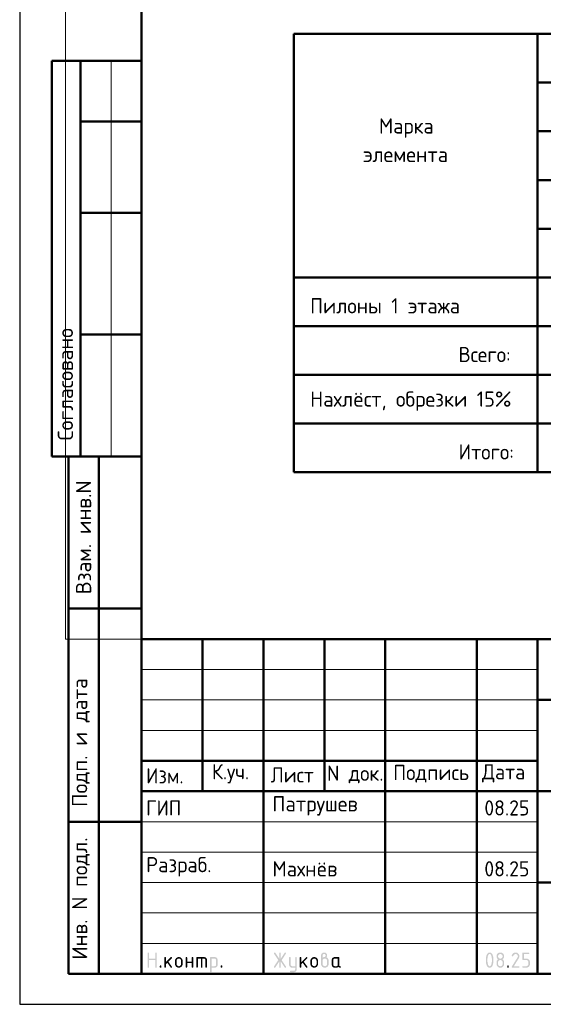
# Model space of a CAD drawing. Header units: millimetres. Extents: x 0 to 21010, y 0 to 29700.
# Tile 1 of 3: x 0 to 8593, y 0 to 16174. Entities that reach past the tile are written whole.
import ezdxf

# ---------------------------------------------------------------- set-up
doc = ezdxf.new("R2010")
doc.units = ezdxf.units.MM
doc.layers.add('Standard', color=7, linetype='Continuous', lineweight=25)
doc.styles.add('ISOCPEUR', font='txt')

msp = doc.modelspace()

# ---------------------------------------------------------------- hatches: boundary and pattern name
at = {"layer": 'Standard', "linetype": 'Continuous', "lineweight": 25, "transparency": 33554687}
for points in [[(2099, 614), (2099, 839), (2099, 840), (2099, 842), (2099, 843), (2100, 844), (2100, 845), (2101, 846), (2101, 847), (2102, 848), (2103, 849), (2104, 850), (2105, 850), (2106, 851), (2107, 851), (2109, 851), (2110, 851), (2112, 851), (2113, 851), (2115, 851), (2116, 851), (2117, 851), (2118, 850), (2119, 850), (2120, 849), (2121, 848), (2122, 847), (2122, 846), (2123, 845), (2123, 844), (2124, 843), (2124, 842), (2124, 840), (2124, 839), (2124, 751), (2224, 751), (2224, 839), (2224, 840), (2224, 842), (2224, 843), (2225, 844), (2225, 845), (2226, 846), (2226, 847), (2227, 848), (2228, 849), (2229, 850), (2230, 850), (2231, 851), (2232, 851), (2233, 851), (2235, 851), (2236, 851), (2238, 851), (2239, 851), (2241, 851), (2242, 851), (2243, 850), (2244, 850), (2245, 849), (2246, 848), (2247, 847), (2247, 846), (2248, 845), (2248, 844), (2249, 843), (2249, 842), (2249, 840), (2249, 839), (2249, 614), (2249, 612), (2249, 611), (2249, 609), (2248, 608), (2248, 607), (2247, 606), (2247, 605), (2246, 604), (2245, 604), (2244, 603), (2243, 602), (2242, 602), (2241, 602), (2239, 601), (2238, 601), (2236, 601), (2235, 601), (2233, 601), (2232, 602), (2231, 602), (2230, 602), (2229, 603), (2228, 604), (2227, 604), (2226, 605), (2226, 606), (2225, 607), (2225, 608), (2224, 609), (2224, 611), (2224, 612), (2224, 614), (2224, 726), (2124, 726), (2124, 614), (2124, 612), (2124, 611), (2124, 609), (2123, 608), (2123, 607), (2122, 606), (2122, 605), (2121, 604), (2120, 604), (2119, 603), (2118, 602), (2117, 602), (2116, 602), (2115, 601), (2113, 601), (2112, 601), (2110, 601), (2109, 601), (2107, 602), (2106, 602), (2105, 602), (2104, 603), (2103, 604), (2102, 604), (2101, 605), (2101, 606), (2100, 607), (2100, 608), (2099, 609), (2099, 611), (2099, 612)], [(4259, 704), (4194, 607), (4193, 605), (4192, 604), (4191, 603), (4190, 603), (4188, 602), (4187, 602), (4185, 601), (4183, 601), (4182, 601), (4180, 601), (4179, 602), (4178, 602), (4177, 603), (4176, 603), (4175, 604), (4174, 605), (4173, 605), (4173, 606), (4172, 607), (4172, 609), (4171, 610), (4171, 611), (4171, 613), (4171, 614), (4171, 616), (4172, 618), (4172, 619), (4173, 621), (4243, 726), (4173, 832), (4172, 833), (4172, 835), (4171, 837), (4171, 838), (4171, 840), (4171, 841), (4171, 843), (4172, 844), (4172, 845), (4173, 846), (4173, 847), (4174, 848), (4175, 849), (4176, 849), (4177, 850), (4178, 850), (4179, 851), (4181, 851), (4182, 851), (4184, 851), (4185, 851), (4187, 851), (4188, 851), (4189, 850), (4191, 849), (4192, 848), (4193, 847), (4194, 846), (4259, 749), (4259, 839), (4259, 840), (4259, 842), (4259, 843), (4259, 844), (4260, 845), (4260, 846), (4261, 847), (4262, 848), (4262, 849), (4263, 850), (4264, 850), (4266, 851), (4267, 851), (4268, 851), (4269, 851), (4271, 851), (4273, 851), (4274, 851), (4275, 851), (4277, 851), (4278, 850), (4279, 850), (4280, 849), (4280, 848), (4281, 847), (4282, 846), (4282, 845), (4283, 844), (4283, 843), (4283, 842), (4284, 840), (4284, 839), (4284, 749), (4348, 846), (4349, 847), (4350, 848), (4351, 849), (4353, 850), (4354, 851), (4356, 851), (4357, 851), (4359, 851), (4360, 851), (4361, 851), (4362, 851), (4363, 850), (4365, 850), (4366, 849), (4367, 848), (4367, 847), (4368, 847), (4369, 846), (4370, 845), (4370, 843), (4371, 842), (4371, 841), (4371, 840), (4371, 839), (4371, 837), (4371, 835), (4370, 833), (4369, 832), (4299, 726), (4369, 621), (4370, 619), (4371, 617), (4371, 616), (4371, 614), (4371, 613), (4371, 611), (4371, 610), (4370, 609), (4370, 608), (4369, 607), (4368, 606), (4368, 605), (4367, 604), (4366, 603), (4365, 603), (4364, 602), (4363, 602), (4361, 602), (4360, 601), (4359, 601), (4357, 601), (4356, 602), (4354, 602), (4353, 603), (4351, 603), (4350, 604), (4349, 605), (4348, 607), (4284, 704), (4284, 614), (4284, 612), (4283, 611), (4283, 609), (4283, 608), (4282, 607), (4282, 606), (4281, 605), (4280, 604), (4280, 604), (4279, 603), (4278, 602), (4277, 602), (4275, 602), (4274, 601), (4273, 601), (4271, 601), (4269, 601), (4268, 601), (4267, 602), (4266, 602), (4264, 602), (4263, 603), (4262, 604), (4262, 604), (4261, 605), (4260, 606), (4260, 607), (4259, 608), (4259, 609), (4259, 611), (4259, 612), (4259, 614)], [(8137, 851), (8140, 851), (8144, 851), (8147, 851), (8150, 850), (8153, 850), (8156, 849), (8158, 848), (8161, 847), (8164, 846), (8167, 844), (8169, 843), (8172, 841), (8174, 839), (8177, 837), (8179, 835), (8181, 833), (8184, 831), (8186, 828), (8188, 826), (8189, 823), (8191, 821), (8193, 818), (8194, 816), (8195, 813), (8196, 810), (8197, 807), (8198, 804), (8198, 801), (8199, 798), (8199, 795), (8200, 792), (8200, 789), (8200, 784), (8199, 780), (8198, 775), (8197, 771), (8195, 766), (8193, 762), (8191, 757), (8188, 753), (8110, 626), (8187, 626), (8189, 626), (8190, 626), (8191, 626), (8193, 626), (8194, 625), (8195, 625), (8196, 624), (8197, 623), (8197, 622), (8198, 621), (8198, 620), (8199, 619), (8199, 618), (8199, 617), (8200, 615), (8200, 614), (8200, 612), (8199, 611), (8199, 610), (8199, 608), (8198, 607), (8198, 606), (8197, 605), (8197, 604), (8196, 604), (8195, 603), (8194, 602), (8193, 602), (8191, 602), (8190, 601), (8189, 601), (8187, 601), (8087, 601), (8086, 601), (8084, 601), (8083, 602), (8082, 602), (8081, 602), (8080, 603), (8079, 604), (8078, 604), (8077, 605), (8076, 606), (8076, 607), (8075, 608), (8075, 609), (8075, 611), (8075, 612), (8075, 614), (8075, 616), (8075, 617), (8076, 619), (8077, 621), (8168, 768), (8170, 771), (8171, 773), (8172, 776), (8173, 778), (8174, 781), (8174, 783), (8175, 786), (8175, 789), (8175, 793), (8174, 796), (8173, 800), (8172, 803), (8171, 806), (8168, 809), (8166, 813), (8164, 815), (8161, 818), (8158, 820), (8155, 822), (8152, 823), (8148, 825), (8145, 826), (8141, 826), (8137, 826), (8135, 826), (8132, 826), (8129, 825), (8127, 824), (8124, 823), (8122, 822), (8119, 820), (8117, 818), (8114, 816), (8112, 814), (8110, 812), (8107, 809), (8105, 806), (8103, 802), (8100, 799), (8098, 795), (8097, 793), (8096, 792), (8095, 791), (8094, 790), (8092, 790), (8091, 789), (8089, 789), (8087, 789), (8086, 789), (8084, 789), (8083, 789), (8082, 790), (8081, 790), (8080, 791), (8079, 791), (8078, 792), (8077, 793), (8076, 794), (8076, 795), (8075, 796), (8075, 797), (8075, 798), (8075, 800), (8075, 801), (8075, 803), (8075, 804), (8075, 805), (8076, 806), (8079, 812), (8082, 817), (8085, 822), (8088, 826), (8092, 830), (8095, 834), (8099, 837), (8103, 840), (8107, 843), (8111, 845), (8115, 847), (8119, 848), (8123, 850), (8128, 851), (8132, 851)], [(8250, 739), (8250, 839), (8250, 840), (8250, 842), (8250, 843), (8250, 844), (8251, 845), (8251, 846), (8252, 847), (8253, 848), (8253, 849), (8254, 850), (8255, 850), (8257, 851), (8258, 851), (8259, 851), (8261, 851), (8262, 851), (8349, 851), (8351, 851), (8352, 851), (8354, 851), (8355, 851), (8356, 850), (8357, 850), (8358, 849), (8359, 848), (8359, 847), (8360, 846), (8361, 845), (8361, 844), (8361, 843), (8362, 842), (8362, 840), (8362, 839), (8362, 837), (8362, 836), (8361, 834), (8361, 833), (8361, 832), (8360, 831), (8359, 830), (8359, 829), (8358, 829), (8357, 828), (8356, 827), (8355, 827), (8354, 827), (8352, 826), (8351, 826), (8349, 826), (8275, 826), (8275, 751), (8312, 751), (8315, 751), (8318, 751), (8322, 751), (8324, 750), (8327, 750), (8330, 749), (8333, 748), (8336, 747), (8339, 746), (8341, 744), (8344, 743), (8347, 741), (8349, 739), (8351, 737), (8354, 735), (8356, 733), (8358, 731), (8360, 728), (8362, 726), (8364, 723), (8366, 721), (8367, 718), (8369, 715), (8370, 713), (8371, 710), (8372, 707), (8373, 704), (8373, 701), (8374, 698), (8374, 695), (8374, 692), (8374, 689), (8374, 664), (8374, 661), (8374, 657), (8374, 654), (8373, 651), (8373, 648), (8372, 645), (8371, 643), (8370, 640), (8369, 637), (8367, 634), (8366, 632), (8364, 629), (8362, 627), (8360, 624), (8358, 622), (8356, 620), (8354, 617), (8351, 615), (8349, 613), (8346, 612), (8344, 610), (8341, 608), (8339, 607), (8336, 606), (8333, 605), (8330, 604), (8327, 603), (8324, 602), (8321, 602), (8318, 602), (8315, 601), (8312, 601), (8262, 601), (8261, 601), (8259, 601), (8258, 602), (8257, 602), (8255, 602), (8254, 603), (8253, 604), (8253, 604), (8252, 605), (8251, 606), (8251, 607), (8250, 608), (8250, 610), (8250, 611), (8250, 612), (8250, 614), (8250, 615), (8250, 617), (8250, 618), (8250, 619), (8251, 620), (8251, 621), (8252, 622), (8253, 623), (8253, 624), (8254, 625), (8255, 625), (8257, 626), (8258, 626), (8259, 626), (8261, 626), (8262, 626), (8312, 626), (8316, 626), (8319, 627), (8323, 628), (8326, 629), (8330, 630), (8333, 632), (8336, 634), (8338, 637), (8341, 640), (8343, 643), (8345, 646), (8347, 649), (8348, 653), (8349, 656), (8349, 660), (8349, 664), (8349, 689), (8349, 693), (8349, 696), (8348, 700), (8347, 703), (8345, 707), (8343, 710), (8341, 713), (8338, 715), (8336, 718), (8333, 720), (8330, 722), (8326, 724), (8323, 725), (8319, 726), (8316, 726), (8312, 726), (8262, 726), (8261, 726), (8259, 726), (8258, 727), (8257, 727), (8255, 727), (8254, 728), (8253, 729), (8253, 729), (8252, 730), (8251, 731), (8251, 732), (8250, 733), (8250, 734), (8250, 736), (8250, 737)], [(2399, 694), (2478, 773), (2478, 773), (2479, 774), (2480, 775), (2482, 775), (2483, 776), (2484, 776), (2485, 776), (2486, 776), (2488, 776), (2489, 776), (2491, 776), (2492, 775), (2493, 775), (2494, 774), (2495, 774), (2496, 773), (2497, 772), (2497, 771), (2498, 770), (2498, 769), (2499, 768), (2499, 767), (2499, 765), (2499, 764), (2499, 762), (2499, 761), (2498, 760), (2498, 759), (2497, 758), (2497, 757), (2496, 756), (2495, 755), (2440, 700), (2496, 621), (2498, 619), (2498, 617), (2499, 616), (2499, 614), (2499, 612), (2499, 611), (2499, 609), (2498, 608), (2498, 607), (2497, 606), (2497, 605), (2496, 604), (2495, 604), (2494, 603), (2493, 602), (2492, 602), (2491, 602), (2489, 601), (2488, 601), (2486, 601), (2485, 601), (2483, 602), (2482, 602), (2481, 603), (2479, 603), (2478, 604), (2477, 605), (2476, 607), (2422, 682), (2399, 659), (2399, 614), (2399, 612), (2399, 611), (2399, 609), (2398, 608), (2398, 607), (2397, 606), (2397, 605), (2396, 604), (2395, 604), (2394, 603), (2393, 602), (2392, 602), (2391, 602), (2389, 601), (2388, 601), (2386, 601), (2385, 601), (2383, 601), (2382, 602), (2381, 602), (2380, 602), (2379, 603), (2378, 604), (2377, 604), (2376, 605), (2376, 606), (2375, 607), (2375, 608), (2374, 609), (2374, 611), (2374, 612), (2374, 614), (2374, 764), (2374, 765), (2374, 767), (2374, 768), (2375, 769), (2375, 770), (2376, 771), (2376, 772), (2377, 773), (2378, 774), (2379, 774), (2380, 775), (2381, 775), (2382, 776), (2383, 776), (2385, 776), (2386, 776), (2388, 776), (2389, 776), (2391, 776), (2392, 775), (2393, 775), (2394, 774), (2395, 774), (2396, 773), (2397, 772), (2397, 771), (2398, 770), (2398, 769), (2399, 768), (2399, 767), (2399, 765), (2399, 764)], [(2749, 676), (2749, 614), (2749, 612), (2748, 611), (2748, 609), (2748, 608), (2747, 607), (2747, 606), (2746, 605), (2746, 604), (2745, 604), (2744, 603), (2743, 602), (2742, 602), (2740, 602), (2739, 601), (2738, 601), (2736, 601), (2735, 601), (2733, 601), (2732, 602), (2731, 602), (2729, 602), (2729, 603), (2728, 604), (2727, 604), (2726, 605), (2725, 606), (2725, 607), (2724, 608), (2724, 609), (2724, 611), (2724, 612), (2724, 614), (2724, 764), (2724, 765), (2724, 767), (2724, 768), (2724, 769), (2725, 770), (2725, 771), (2726, 772), (2727, 773), (2728, 774), (2729, 774), (2729, 775), (2731, 775), (2732, 776), (2733, 776), (2735, 776), (2736, 776), (2738, 776), (2739, 776), (2740, 776), (2742, 775), (2743, 775), (2744, 774), (2745, 774), (2746, 773), (2746, 772), (2747, 771), (2747, 770), (2748, 769), (2748, 768), (2748, 767), (2749, 765), (2749, 764), (2749, 701), (2823, 701), (2823, 764), (2823, 765), (2824, 767), (2824, 768), (2824, 769), (2825, 770), (2825, 771), (2826, 772), (2826, 773), (2827, 774), (2828, 774), (2829, 775), (2830, 775), (2832, 776), (2833, 776), (2834, 776), (2836, 776), (2837, 776), (2839, 776), (2840, 776), (2841, 775), (2843, 775), (2843, 774), (2844, 774), (2845, 773), (2846, 772), (2847, 771), (2847, 770), (2848, 769), (2848, 768), (2848, 767), (2848, 765), (2848, 764), (2848, 614), (2848, 612), (2848, 611), (2848, 609), (2848, 608), (2847, 607), (2847, 606), (2846, 605), (2845, 604), (2844, 604), (2843, 603), (2843, 602), (2841, 602), (2840, 602), (2839, 601), (2837, 601), (2836, 601), (2834, 601), (2833, 601), (2832, 602), (2830, 602), (2829, 602), (2828, 603), (2827, 604), (2826, 604), (2826, 605), (2825, 606), (2825, 607), (2824, 608), (2824, 609), (2824, 611), (2823, 612), (2823, 614), (2823, 676)], [(2911, 776), (3023, 776), (3026, 776), (3028, 776), (3031, 776), (3033, 775), (3036, 775), (3038, 774), (3040, 773), (3043, 773), (3045, 772), (3047, 770), (3049, 769), (3051, 768), (3053, 767), (3055, 765), (3057, 763), (3059, 762), (3061, 760), (3062, 758), (3064, 756), (3065, 754), (3067, 752), (3068, 750), (3069, 748), (3070, 745), (3071, 743), (3071, 741), (3072, 739), (3072, 736), (3073, 734), (3073, 731), (3073, 729), (3073, 726), (3073, 614), (3073, 612), (3073, 611), (3073, 609), (3073, 608), (3072, 607), (3072, 606), (3071, 605), (3070, 604), (3069, 604), (3068, 603), (3067, 602), (3066, 602), (3065, 602), (3064, 601), (3062, 601), (3061, 601), (3059, 601), (3058, 601), (3057, 602), (3055, 602), (3054, 602), (3053, 603), (3052, 604), (3051, 604), (3051, 605), (3050, 606), (3049, 607), (3049, 608), (3049, 609), (3048, 611), (3048, 612), (3048, 614), (3048, 726), (3048, 729), (3048, 731), (3047, 734), (3046, 736), (3046, 738), (3044, 740), (3043, 742), (3041, 744), (3039, 746), (3037, 747), (3035, 748), (3033, 749), (3031, 750), (3028, 751), (3026, 751), (3023, 751), (2998, 751), (2998, 614), (2998, 612), (2998, 611), (2998, 609), (2998, 608), (2997, 607), (2997, 606), (2996, 605), (2995, 604), (2995, 604), (2994, 603), (2993, 602), (2991, 602), (2990, 602), (2989, 601), (2987, 601), (2986, 601), (2984, 601), (2983, 601), (2982, 602), (2980, 602), (2979, 602), (2978, 603), (2977, 604), (2977, 604), (2976, 605), (2975, 606), (2975, 607), (2974, 608), (2974, 609), (2974, 611), (2973, 612), (2973, 614), (2973, 751), (2924, 751), (2924, 614), (2924, 612), (2923, 611), (2923, 609), (2923, 608), (2922, 607), (2922, 606), (2921, 605), (2920, 604), (2920, 604), (2919, 603), (2918, 602), (2916, 602), (2915, 602), (2914, 601), (2913, 601), (2911, 601), (2909, 601), (2908, 601), (2907, 602), (2906, 602), (2904, 602), (2903, 603), (2902, 604), (2902, 604), (2901, 605), (2900, 606), (2900, 607), (2899, 608), (2899, 609), (2899, 611), (2898, 612), (2898, 614), (2898, 764), (2898, 765), (2899, 767), (2899, 768), (2899, 769), (2900, 770), (2900, 771), (2901, 772), (2902, 773), (2902, 774), (2903, 774), (2904, 775), (2906, 775), (2907, 776), (2908, 776), (2909, 776)], [(4521, 576), (4521, 601), (4471, 601), (4468, 601), (4466, 602), (4463, 602), (4461, 602), (4458, 603), (4456, 603), (4454, 604), (4452, 605), (4449, 606), (4447, 607), (4445, 608), (4443, 609), (4441, 611), (4439, 612), (4437, 614), (4436, 616), (4434, 618), (4432, 620), (4431, 622), (4429, 624), (4428, 626), (4427, 628), (4426, 630), (4425, 632), (4424, 634), (4423, 637), (4422, 639), (4422, 641), (4422, 644), (4421, 646), (4421, 649), (4421, 651), (4421, 764), (4421, 765), (4421, 767), (4421, 768), (4422, 769), (4422, 770), (4423, 771), (4423, 772), (4424, 773), (4425, 774), (4426, 774), (4427, 775), (4428, 775), (4429, 776), (4431, 776), (4432, 776), (4434, 776), (4435, 776), (4437, 776), (4438, 776), (4439, 775), (4440, 775), (4441, 774), (4442, 774), (4443, 773), (4444, 772), (4444, 771), (4445, 770), (4445, 769), (4446, 768), (4446, 767), (4446, 765), (4446, 764), (4446, 651), (4446, 649), (4447, 646), (4447, 644), (4448, 642), (4449, 640), (4450, 638), (4452, 636), (4454, 634), (4455, 632), (4457, 630), (4459, 629), (4462, 628), (4464, 627), (4466, 627), (4468, 626), (4471, 626), (4521, 626), (4521, 764), (4521, 765), (4521, 767), (4521, 768), (4522, 769), (4522, 770), (4523, 771), (4523, 772), (4524, 773), (4525, 774), (4526, 774), (4527, 775), (4528, 775), (4529, 776), (4530, 776), (4532, 776), (4533, 776), (4535, 776), (4536, 776), (4538, 776), (4539, 775), (4540, 775), (4541, 774), (4542, 774), (4543, 773), (4544, 772), (4544, 771), (4545, 770), (4545, 769), (4545, 768), (4546, 767), (4546, 765), (4546, 764), (4546, 576), (4546, 574), (4546, 571), (4545, 569), (4545, 566), (4545, 564), (4544, 562), (4543, 559), (4542, 557), (4541, 555), (4540, 553), (4539, 551), (4538, 549), (4537, 547), (4535, 545), (4533, 543), (4532, 541), (4530, 539), (4528, 538), (4526, 536), (4524, 535), (4522, 533), (4520, 532), (4518, 531), (4516, 530), (4514, 529), (4511, 528), (4509, 528), (4507, 527), (4504, 527), (4502, 527), (4499, 526), (4497, 526), (4446, 526), (4445, 526), (4443, 527), (4442, 527), (4441, 527), (4440, 528), (4439, 528), (4438, 529), (4437, 529), (4436, 530), (4435, 531), (4435, 532), (4434, 533), (4434, 535), (4434, 536), (4434, 537), (4434, 539), (4434, 540), (4434, 541), (4434, 542), (4435, 544), (4435, 545), (4436, 546), (4436, 547), (4437, 548), (4438, 549), (4439, 549), (4440, 550), (4442, 550), (4443, 551), (4444, 551), (4445, 551), (4446, 551), (4496, 551), (4499, 551), (4501, 552), (4503, 552), (4506, 553), (4508, 554), (4510, 555), (4512, 557), (4514, 558), (4515, 560), (4517, 562), (4518, 564), (4519, 566), (4520, 568), (4520, 571), (4521, 573)], [(4621, 694), (4700, 773), (4700, 773), (4701, 774), (4702, 775), (4704, 775), (4705, 776), (4706, 776), (4707, 776), (4708, 776), (4710, 776), (4711, 776), (4713, 776), (4714, 775), (4715, 775), (4716, 774), (4717, 774), (4718, 773), (4719, 772), (4719, 771), (4720, 770), (4720, 769), (4721, 768), (4721, 767), (4721, 765), (4721, 764), (4721, 762), (4721, 761), (4721, 760), (4720, 759), (4720, 758), (4719, 757), (4718, 756), (4717, 755), (4662, 700), (4719, 621), (4720, 619), (4720, 617), (4721, 616), (4721, 614), (4721, 612), (4721, 611), (4721, 609), (4720, 608), (4720, 607), (4719, 606), (4719, 605), (4718, 604), (4717, 604), (4716, 603), (4715, 602), (4714, 602), (4713, 602), (4711, 601), (4710, 601), (4708, 601), (4707, 601), (4705, 602), (4704, 602), (4703, 603), (4701, 603), (4700, 604), (4699, 605), (4698, 607), (4644, 682), (4621, 659), (4621, 614), (4621, 612), (4621, 611), (4621, 609), (4620, 608), (4620, 607), (4619, 606), (4619, 605), (4618, 604), (4617, 604), (4616, 603), (4615, 602), (4614, 602), (4613, 602), (4611, 601), (4610, 601), (4608, 601), (4607, 601), (4606, 601), (4604, 602), (4603, 602), (4602, 602), (4601, 603), (4600, 604), (4599, 604), (4598, 605), (4598, 606), (4597, 607), (4597, 608), (4596, 609), (4596, 611), (4596, 612), (4596, 614), (4596, 764), (4596, 765), (4596, 767), (4596, 768), (4597, 769), (4597, 770), (4598, 771), (4598, 772), (4599, 773), (4600, 774), (4601, 774), (4602, 775), (4603, 775), (4604, 776), (4606, 776), (4607, 776), (4608, 776), (4610, 776), (4611, 776), (4613, 776), (4614, 775), (4615, 775), (4616, 774), (4617, 774), (4618, 773), (4619, 772), (4619, 771), (4620, 770), (4620, 769), (4621, 768), (4621, 767), (4621, 765), (4621, 764)], [(2299, 626), (2299, 628), (2299, 629), (2299, 631), (2300, 632), (2300, 633), (2301, 634), (2301, 635), (2302, 636), (2303, 637), (2304, 637), (2305, 638), (2306, 638), (2307, 638), (2309, 639), (2310, 639), (2312, 639), (2313, 639), (2314, 639), (2316, 638), (2317, 638), (2318, 638), (2319, 637), (2320, 637), (2321, 636), (2322, 635), (2322, 634), (2323, 633), (2323, 632), (2324, 631), (2324, 629), (2324, 628), (2324, 626), (2324, 614), (2324, 612), (2324, 611), (2324, 610), (2323, 608), (2323, 607), (2322, 606), (2322, 605), (2321, 604), (2320, 604), (2319, 603), (2318, 602), (2317, 602), (2316, 602), (2314, 601), (2313, 601), (2312, 601), (2310, 601), (2309, 601), (2307, 602), (2306, 602), (2305, 602), (2304, 603), (2303, 604), (2302, 604), (2301, 605), (2301, 606), (2300, 607), (2300, 608), (2299, 610), (2299, 611), (2299, 612), (2299, 614)], [(3298, 626), (3298, 628), (3298, 629), (3299, 631), (3299, 632), (3299, 633), (3300, 634), (3301, 635), (3301, 636), (3302, 637), (3303, 637), (3304, 638), (3305, 638), (3307, 638), (3308, 639), (3309, 639), (3311, 639), (3312, 639), (3314, 639), (3315, 638), (3316, 638), (3317, 638), (3318, 637), (3319, 637), (3320, 636), (3321, 635), (3322, 634), (3322, 633), (3323, 632), (3323, 631), (3323, 629), (3323, 628), (3323, 626), (3323, 614), (3323, 612), (3323, 611), (3323, 610), (3323, 608), (3322, 607), (3322, 606), (3321, 605), (3320, 604), (3319, 604), (3318, 603), (3317, 602), (3316, 602), (3315, 602), (3314, 601), (3312, 601), (3311, 601), (3309, 601), (3308, 601), (3307, 602), (3305, 602), (3304, 602), (3303, 603), (3302, 604), (3301, 604), (3301, 605), (3300, 606), (3299, 607), (3299, 608), (3299, 610), (3298, 611), (3298, 612), (3298, 614)], [(8000, 626), (8000, 628), (8000, 629), (8000, 631), (8001, 632), (8001, 633), (8002, 634), (8002, 635), (8003, 636), (8004, 637), (8005, 637), (8006, 638), (8007, 638), (8008, 638), (8009, 639), (8011, 639), (8012, 639), (8014, 639), (8015, 639), (8017, 638), (8018, 638), (8019, 638), (8020, 637), (8021, 637), (8022, 636), (8023, 635), (8023, 634), (8024, 633), (8024, 632), (8024, 631), (8025, 629), (8025, 628), (8025, 626), (8025, 614), (8025, 612), (8025, 611), (8024, 610), (8024, 608), (8024, 607), (8023, 606), (8023, 605), (8022, 604), (8021, 604), (8020, 603), (8019, 602), (8018, 602), (8017, 602), (8015, 601), (8014, 601), (8012, 601), (8011, 601), (8009, 601), (8008, 602), (8007, 602), (8006, 602), (8005, 603), (8004, 604), (8003, 604), (8002, 605), (8002, 606), (8001, 607), (8001, 608), (8000, 610), (8000, 611), (8000, 612), (8000, 614)]]:
    msp.add_hatch(color=7, dxfattribs=at).paths.add_polyline_path(points, flags=16)
h = msp.add_hatch(color=7, dxfattribs=at)
h.paths.add_polyline_path([(4971, 764), (4975, 767), (4979, 769), (4982, 772), (4986, 773), (4990, 775), (4993, 775), (4997, 776), (5000, 776), (5002, 776), (5004, 777), (5006, 777), (5007, 778), (5009, 779), (5011, 781), (5013, 783), (5014, 785), (5016, 787), (5017, 789), (5018, 791), (5019, 793), (5020, 795), (5020, 797), (5021, 799), (5021, 801), (5021, 804), (5020, 806), (5020, 809), (5019, 811), (5018, 813), (5017, 815), (5015, 817), (5014, 819), (5012, 821), (5010, 822), (5008, 824), (5005, 824), (5003, 825), (5001, 826), (4998, 826), (4996, 826), (4993, 826), (4991, 826), (4988, 825), (4986, 824), (4984, 823), (4982, 822), (4980, 821), (4978, 819), (4976, 817), (4975, 815), (4973, 813), (4973, 811), (4972, 809), (4971, 806), (4971, 804), (4971, 801)])
h.paths.add_polyline_path([(5033, 771), (5037, 769), (5041, 767), (5045, 765), (5048, 762), (5052, 759), (5055, 756), (5058, 752), (5060, 748), (5063, 744), (5065, 740), (5067, 736), (5068, 732), (5069, 727), (5070, 723), (5070, 718), (5070, 714), (5070, 664), (5070, 661), (5070, 657), (5070, 654), (5069, 651), (5069, 648), (5068, 645), (5067, 642), (5066, 640), (5065, 637), (5063, 634), (5062, 632), (5060, 629), (5058, 627), (5056, 624), (5054, 622), (5052, 619), (5050, 617), (5048, 615), (5045, 613), (5043, 612), (5040, 610), (5037, 608), (5035, 607), (5032, 606), (5029, 605), (5026, 604), (5024, 603), (5021, 602), (5018, 602), (5014, 602), (5011, 601), (5008, 601), (5005, 601), (5002, 602), (4999, 602), (4996, 602), (4993, 603), (4990, 604), (4987, 605), (4984, 606), (4981, 607), (4979, 608), (4976, 610), (4973, 612), (4971, 613), (4968, 615), (4966, 617), (4964, 620), (4962, 622), (4960, 624), (4958, 627), (4956, 629), (4954, 632), (4953, 634), (4951, 637), (4950, 640), (4949, 643), (4948, 645), (4947, 648), (4947, 651), (4946, 654), (4946, 657), (4946, 661), (4946, 664), (4946, 801), (4946, 804), (4946, 806), (4946, 809), (4947, 811), (4947, 814), (4948, 816), (4948, 818), (4949, 821), (4950, 823), (4951, 825), (4953, 827), (4954, 829), (4955, 831), (4957, 833), (4958, 835), (4960, 837), (4962, 839), (4964, 840), (4966, 842), (4968, 843), (4970, 845), (4972, 846), (4974, 847), (4976, 848), (4979, 849), (4981, 849), (4983, 850), (4986, 850), (4988, 851), (4990, 851), (4993, 851), (4996, 851), (4998, 851), (5001, 851), (5003, 851), (5006, 850), (5008, 850), (5010, 849), (5013, 849), (5015, 848), (5017, 847), (5019, 846), (5021, 844), (5023, 843), (5025, 842), (5027, 840), (5029, 839), (5031, 837), (5033, 835), (5034, 833), (5036, 831), (5037, 829), (5039, 827), (5040, 825), (5041, 823), (5042, 821), (5043, 818), (5043, 816), (5044, 814), (5045, 811), (5045, 809), (5045, 806), (5045, 804), (5045, 801), (5045, 797), (5045, 792), (5044, 788), (5042, 784), (5041, 781), (5038, 777), (5036, 774)], flags=16)
h.paths.add_polyline_path([(5045, 664), (5045, 714), (5045, 718), (5045, 721), (5044, 725), (5043, 728), (5041, 732), (5039, 735), (5037, 738), (5035, 740), (5032, 743), (5029, 745), (5026, 747), (5023, 749), (5019, 750), (5016, 751), (5012, 751), (5008, 751), (5004, 751), (5001, 751), (4997, 750), (4994, 749), (4990, 747), (4987, 745), (4984, 743), (4982, 740), (4979, 738), (4977, 735), (4975, 732), (4973, 728), (4972, 725), (4971, 721), (4971, 718), (4971, 714), (4971, 664), (4971, 660), (4971, 656), (4972, 653), (4973, 649), (4975, 646), (4977, 643), (4979, 640), (4982, 637), (4984, 634), (4987, 632), (4990, 630), (4994, 629), (4997, 628), (5001, 627), (5004, 626), (5008, 626), (5012, 626), (5016, 627), (5019, 628), (5023, 629), (5026, 630), (5029, 633), (5032, 635), (5035, 637), (5037, 640), (5039, 643), (5041, 646), (5043, 649), (5044, 653), (5045, 656), (5045, 660)])
h = msp.add_hatch(color=7, dxfattribs=at)
h.paths.add_polyline_path([(7750, 726), (7750, 734), (7749, 742), (7749, 749), (7748, 756), (7747, 764), (7746, 771), (7745, 778), (7743, 785), (7742, 790), (7741, 795), (7739, 799), (7738, 803), (7736, 807), (7734, 810), (7732, 813), (7731, 816), (7729, 818), (7727, 820), (7724, 822), (7722, 824), (7720, 825), (7718, 826), (7715, 826), (7712, 826), (7710, 826), (7708, 826), (7705, 825), (7703, 824), (7701, 822), (7699, 820), (7696, 818), (7695, 816), (7693, 813), (7691, 810), (7689, 807), (7688, 803), (7686, 799), (7685, 794), (7683, 790), (7682, 785), (7680, 778), (7679, 770), (7678, 763), (7677, 756), (7676, 749), (7676, 741), (7675, 734), (7675, 726), (7675, 719), (7676, 711), (7676, 704), (7677, 696), (7678, 689), (7679, 682), (7680, 675), (7682, 668), (7683, 663), (7684, 658), (7686, 654), (7687, 650), (7689, 646), (7691, 643), (7693, 639), (7694, 637), (7696, 634), (7698, 632), (7701, 630), (7703, 629), (7705, 628), (7707, 627), (7710, 626), (7712, 626), (7715, 626), (7718, 627), (7720, 628), (7722, 629), (7724, 630), (7727, 632), (7729, 634), (7731, 637), (7732, 639), (7734, 643), (7736, 646), (7738, 650), (7739, 654), (7741, 658), (7742, 663), (7743, 668), (7745, 675), (7746, 682), (7747, 689), (7748, 696), (7749, 704), (7749, 711), (7750, 719)])
h.paths.add_polyline_path([(7775, 726), (7775, 721), (7775, 715), (7775, 710), (7774, 705), (7774, 699), (7773, 694), (7773, 689), (7772, 685), (7771, 680), (7771, 675), (7770, 671), (7769, 666), (7768, 662), (7766, 657), (7765, 653), (7764, 649), (7762, 643), (7760, 638), (7757, 633), (7755, 628), (7752, 624), (7749, 620), (7746, 616), (7743, 613), (7740, 610), (7736, 608), (7733, 606), (7729, 604), (7725, 603), (7721, 602), (7717, 601), (7712, 601), (7708, 601), (7704, 602), (7700, 603), (7696, 604), (7692, 606), (7689, 608), (7685, 610), (7682, 613), (7679, 616), (7676, 620), (7673, 624), (7670, 628), (7668, 632), (7665, 638), (7663, 643), (7661, 649), (7660, 653), (7659, 657), (7657, 661), (7656, 666), (7655, 670), (7654, 675), (7654, 680), (7653, 684), (7652, 689), (7652, 694), (7651, 699), (7651, 705), (7650, 710), (7650, 715), (7650, 721), (7650, 726), (7650, 732), (7650, 737), (7650, 743), (7651, 748), (7651, 753), (7652, 758), (7652, 763), (7653, 768), (7654, 773), (7654, 778), (7655, 782), (7656, 787), (7657, 791), (7659, 795), (7660, 800), (7661, 804), (7663, 810), (7665, 815), (7668, 820), (7670, 825), (7673, 829), (7676, 833), (7679, 836), (7682, 839), (7685, 842), (7689, 845), (7692, 847), (7696, 848), (7700, 850), (7704, 851), (7708, 851), (7712, 851), (7717, 851), (7721, 851), (7725, 850), (7729, 848), (7733, 847), (7736, 845), (7740, 842), (7743, 839), (7746, 836), (7749, 833), (7752, 829), (7755, 824), (7757, 820), (7760, 815), (7762, 810), (7764, 804), (7765, 799), (7766, 795), (7768, 791), (7769, 787), (7770, 782), (7771, 777), (7771, 773), (7772, 768), (7773, 763), (7773, 758), (7774, 753), (7774, 748), (7775, 743), (7775, 737), (7775, 732)], flags=16)
h = msp.add_hatch(color=7, dxfattribs=at)
h.paths.add_polyline_path([(7887, 626), (7891, 626), (7895, 627), (7898, 628), (7902, 629), (7905, 630), (7908, 632), (7911, 634), (7914, 637), (7917, 640), (7919, 643), (7921, 646), (7922, 649), (7923, 653), (7924, 656), (7925, 660), (7925, 664), (7925, 689), (7925, 693), (7924, 696), (7923, 700), (7922, 703), (7921, 707), (7919, 710), (7916, 713), (7914, 715), (7911, 718), (7908, 720), (7905, 722), (7902, 724), (7898, 725), (7895, 726), (7891, 726), (7887, 726), (7883, 726), (7880, 726), (7876, 725), (7873, 724), (7870, 722), (7867, 720), (7864, 718), (7861, 715), (7858, 713), (7856, 710), (7854, 707), (7853, 703), (7851, 700), (7851, 696), (7850, 693), (7850, 689), (7850, 664), (7850, 660), (7851, 656), (7851, 653), (7853, 649), (7854, 646), (7856, 643), (7858, 640), (7861, 637), (7864, 634), (7867, 632), (7870, 630), (7873, 629), (7876, 628), (7880, 627), (7883, 626)])
h.paths.add_polyline_path([(7887, 601), (7884, 601), (7881, 602), (7878, 602), (7875, 602), (7872, 603), (7869, 604), (7866, 605), (7863, 606), (7861, 607), (7858, 608), (7855, 610), (7853, 612), (7850, 613), (7848, 615), (7845, 617), (7843, 620), (7841, 622), (7839, 624), (7837, 627), (7835, 629), (7834, 632), (7832, 634), (7831, 637), (7830, 640), (7828, 643), (7828, 645), (7827, 648), (7826, 651), (7826, 654), (7825, 657), (7825, 661), (7825, 664), (7825, 689), (7825, 693), (7825, 696), (7826, 700), (7827, 704), (7827, 707), (7828, 710), (7830, 714), (7831, 717), (7833, 720), (7835, 723), (7837, 726), (7839, 729), (7841, 731), (7844, 734), (7847, 736), (7850, 739), (7847, 741), (7844, 744), (7841, 746), (7839, 749), (7837, 752), (7835, 755), (7833, 758), (7831, 761), (7830, 764), (7828, 767), (7827, 771), (7827, 774), (7826, 778), (7825, 781), (7825, 785), (7825, 789), (7825, 792), (7825, 795), (7826, 798), (7826, 801), (7827, 804), (7828, 807), (7828, 810), (7830, 813), (7831, 816), (7832, 818), (7834, 821), (7835, 823), (7837, 826), (7839, 828), (7841, 831), (7843, 833), (7845, 835), (7848, 837), (7850, 839), (7853, 841), (7855, 843), (7858, 844), (7861, 846), (7863, 847), (7866, 848), (7869, 849), (7872, 850), (7875, 850), (7878, 851), (7881, 851), (7884, 851), (7887, 851), (7891, 851), (7894, 851), (7897, 851), (7900, 850), (7903, 850), (7906, 849), (7909, 848), (7911, 847), (7914, 846), (7917, 844), (7919, 843), (7922, 841), (7924, 839), (7927, 837), (7929, 835), (7931, 833), (7934, 831), (7936, 828), (7938, 826), (7939, 823), (7941, 821), (7943, 818), (7944, 816), (7945, 813), (7946, 810), (7947, 807), (7948, 804), (7949, 801), (7949, 798), (7949, 795), (7950, 792), (7950, 789), (7950, 785), (7949, 781), (7949, 778), (7948, 774), (7947, 771), (7946, 767), (7945, 764), (7943, 761), (7942, 758), (7940, 755), (7938, 752), (7936, 749), (7933, 746), (7931, 744), (7928, 741), (7925, 739), (7929, 735), (7933, 732), (7937, 728), (7939, 724), (7942, 719), (7944, 715), (7946, 710), (7947, 705), (7948, 704), (7948, 702), (7948, 701), (7948, 699), (7949, 697), (7949, 695), (7949, 692), (7949, 690), (7949, 687), (7949, 684), (7950, 681), (7950, 678), (7950, 675), (7950, 671), (7950, 668), (7950, 664), (7950, 661), (7949, 657), (7949, 654), (7949, 651), (7948, 648), (7947, 645), (7946, 643), (7945, 640), (7944, 637), (7943, 634), (7941, 632), (7939, 629), (7938, 627), (7936, 624), (7934, 622), (7931, 620), (7929, 617), (7927, 615), (7924, 613), (7922, 612), (7919, 610), (7917, 608), (7914, 607), (7911, 606), (7909, 605), (7906, 604), (7903, 603), (7900, 602), (7897, 602), (7894, 602), (7891, 601)], flags=16)
h.paths.add_polyline_path([(7887, 751), (7891, 751), (7895, 752), (7898, 753), (7902, 754), (7905, 755), (7908, 757), (7911, 759), (7914, 762), (7917, 765), (7919, 768), (7921, 771), (7922, 774), (7923, 778), (7924, 781), (7925, 785), (7925, 789), (7925, 793), (7924, 796), (7923, 800), (7922, 803), (7921, 806), (7919, 809), (7916, 812), (7914, 815), (7911, 818), (7908, 820), (7905, 822), (7902, 823), (7898, 825), (7895, 826), (7891, 826), (7887, 826), (7883, 826), (7880, 826), (7876, 825), (7873, 823), (7870, 822), (7867, 820), (7864, 818), (7861, 815), (7858, 813), (7856, 810), (7854, 807), (7853, 803), (7851, 800), (7851, 796), (7850, 793), (7850, 789), (7850, 785), (7851, 781), (7851, 778), (7853, 774), (7854, 771), (7856, 768), (7858, 765), (7861, 762), (7864, 759), (7867, 757), (7870, 755), (7873, 754), (7876, 753), (7880, 752), (7883, 751)])
h = msp.add_hatch(color=7, dxfattribs=at)
h.paths.add_polyline_path([(2549, 664), (2549, 714), (2549, 717), (2549, 720), (2549, 723), (2550, 726), (2550, 729), (2551, 732), (2552, 735), (2553, 738), (2554, 740), (2556, 743), (2557, 746), (2559, 748), (2561, 751), (2563, 753), (2565, 756), (2567, 758), (2569, 760), (2572, 762), (2574, 764), (2577, 766), (2579, 768), (2582, 769), (2584, 770), (2587, 772), (2590, 773), (2593, 774), (2596, 774), (2599, 775), (2602, 776), (2605, 776), (2608, 776), (2611, 776), (2614, 776), (2618, 776), (2621, 776), (2624, 775), (2627, 774), (2630, 774), (2633, 773), (2635, 772), (2638, 770), (2641, 769), (2643, 768), (2646, 766), (2648, 764), (2651, 762), (2653, 760), (2655, 758), (2658, 756), (2660, 753), (2662, 751), (2663, 749), (2665, 746), (2666, 743), (2668, 741), (2669, 738), (2670, 735), (2671, 732), (2672, 729), (2672, 726), (2673, 723), (2673, 720), (2674, 717), (2674, 714), (2674, 664), (2674, 660), (2673, 657), (2673, 654), (2672, 651), (2672, 648), (2671, 645), (2670, 642), (2669, 640), (2668, 637), (2666, 634), (2665, 632), (2663, 629), (2662, 627), (2660, 624), (2658, 622), (2655, 620), (2653, 617), (2651, 615), (2648, 613), (2646, 612), (2643, 610), (2641, 608), (2638, 607), (2635, 606), (2632, 605), (2629, 604), (2627, 603), (2624, 602), (2621, 602), (2617, 602), (2614, 601), (2611, 601), (2608, 601), (2605, 602), (2602, 602), (2599, 602), (2596, 603), (2593, 604), (2590, 605), (2587, 606), (2584, 607), (2582, 608), (2579, 610), (2577, 612), (2574, 613), (2572, 615), (2569, 617), (2567, 620), (2565, 622), (2563, 624), (2561, 627), (2559, 629), (2557, 632), (2556, 634), (2554, 637), (2553, 640), (2552, 642), (2551, 645), (2550, 648), (2550, 651), (2549, 654), (2549, 657), (2549, 660)], flags=16)
h.paths.add_polyline_path([(2648, 664), (2648, 714), (2648, 718), (2648, 721), (2647, 725), (2646, 728), (2644, 732), (2642, 735), (2640, 738), (2638, 740), (2635, 743), (2632, 745), (2629, 747), (2625, 749), (2622, 750), (2619, 751), (2615, 751), (2611, 751), (2607, 751), (2604, 751), (2600, 750), (2597, 749), (2594, 747), (2590, 745), (2587, 743), (2585, 740), (2582, 738), (2580, 735), (2578, 732), (2577, 728), (2575, 725), (2574, 721), (2574, 718), (2574, 714), (2574, 664), (2574, 660), (2574, 656), (2575, 653), (2577, 649), (2578, 646), (2580, 643), (2582, 640), (2585, 637), (2587, 634), (2590, 632), (2593, 630), (2597, 629), (2600, 628), (2604, 627), (2607, 626), (2611, 626), (2615, 626), (2619, 627), (2622, 628), (2625, 629), (2629, 630), (2632, 633), (2635, 635), (2638, 637), (2640, 640), (2642, 643), (2644, 646), (2646, 649), (2647, 653), (2648, 656), (2648, 660)])
h = msp.add_hatch(color=7, dxfattribs=at)
h.paths.add_polyline_path([(3123, 764), (3123, 765), (3124, 767), (3124, 768), (3124, 769), (3125, 770), (3125, 771), (3126, 772), (3127, 773), (3127, 774), (3128, 774), (3129, 775), (3130, 775), (3132, 776), (3133, 776), (3134, 776), (3136, 776), (3198, 776), (3201, 776), (3203, 776), (3206, 776), (3208, 775), (3211, 775), (3213, 774), (3215, 773), (3218, 773), (3220, 772), (3222, 770), (3224, 769), (3226, 768), (3228, 767), (3230, 765), (3232, 763), (3234, 762), (3236, 760), (3237, 758), (3239, 756), (3240, 754), (3241, 752), (3243, 750), (3244, 748), (3245, 746), (3245, 743), (3246, 741), (3247, 739), (3247, 736), (3248, 734), (3248, 731), (3248, 729), (3248, 726), (3248, 651), (3248, 649), (3248, 646), (3248, 644), (3247, 641), (3247, 639), (3246, 637), (3245, 634), (3245, 632), (3244, 630), (3243, 628), (3241, 626), (3240, 624), (3239, 622), (3237, 620), (3236, 618), (3234, 616), (3232, 614), (3230, 612), (3228, 611), (3226, 609), (3224, 608), (3222, 607), (3220, 606), (3218, 605), (3215, 604), (3213, 603), (3211, 603), (3208, 602), (3206, 602), (3203, 602), (3201, 601), (3198, 601), (3148, 601), (3148, 539), (3148, 537), (3148, 536), (3148, 535), (3148, 533), (3147, 532), (3147, 531), (3146, 530), (3145, 529), (3145, 529), (3144, 528), (3143, 528), (3141, 527), (3140, 527), (3139, 527), (3138, 526), (3136, 526), (3134, 526), (3133, 527), (3132, 527), (3130, 527), (3129, 528), (3128, 528), (3127, 529), (3127, 529), (3126, 530), (3125, 531), (3125, 532), (3124, 533), (3124, 535), (3124, 536), (3123, 537), (3123, 539)], flags=16)
h.paths.add_polyline_path([(3148, 751), (3148, 626), (3198, 626), (3201, 626), (3203, 627), (3206, 627), (3208, 628), (3210, 629), (3212, 630), (3214, 632), (3216, 634), (3218, 635), (3219, 637), (3220, 639), (3221, 642), (3222, 644), (3223, 646), (3223, 649), (3223, 651), (3223, 726), (3223, 729), (3223, 731), (3222, 734), (3221, 736), (3220, 738), (3219, 740), (3218, 742), (3216, 744), (3214, 746), (3212, 747), (3210, 748), (3208, 749), (3206, 750), (3203, 751), (3201, 751), (3198, 751)])
h = msp.add_hatch(color=7, dxfattribs=at)
h.paths.add_polyline_path([(4771, 664), (4771, 714), (4771, 717), (4771, 720), (4771, 723), (4772, 726), (4773, 729), (4773, 732), (4774, 735), (4775, 738), (4777, 740), (4778, 743), (4779, 746), (4781, 748), (4783, 751), (4785, 753), (4787, 756), (4789, 758), (4791, 760), (4794, 762), (4796, 764), (4799, 766), (4801, 768), (4804, 769), (4806, 770), (4809, 772), (4812, 773), (4815, 774), (4818, 774), (4821, 775), (4824, 776), (4827, 776), (4830, 776), (4833, 776), (4836, 776), (4840, 776), (4843, 776), (4846, 775), (4849, 774), (4852, 774), (4855, 773), (4857, 772), (4860, 770), (4863, 769), (4865, 768), (4868, 766), (4871, 764), (4873, 762), (4875, 760), (4878, 758), (4880, 756), (4882, 753), (4884, 751), (4885, 749), (4887, 746), (4889, 743), (4890, 741), (4891, 738), (4892, 735), (4893, 732), (4894, 729), (4894, 726), (4895, 723), (4895, 720), (4896, 717), (4896, 714), (4896, 664), (4896, 660), (4895, 657), (4895, 654), (4894, 651), (4894, 648), (4893, 645), (4892, 642), (4891, 640), (4890, 637), (4888, 634), (4887, 632), (4885, 629), (4884, 627), (4882, 624), (4880, 622), (4877, 620), (4875, 617), (4873, 615), (4870, 613), (4868, 612), (4865, 610), (4863, 608), (4860, 607), (4857, 606), (4854, 605), (4852, 604), (4849, 603), (4846, 602), (4843, 602), (4840, 602), (4836, 601), (4833, 601), (4830, 601), (4827, 602), (4824, 602), (4821, 602), (4818, 603), (4815, 604), (4812, 605), (4809, 606), (4806, 607), (4804, 608), (4801, 610), (4799, 612), (4796, 613), (4794, 615), (4791, 617), (4789, 620), (4787, 622), (4785, 624), (4783, 627), (4781, 629), (4779, 632), (4778, 634), (4777, 637), (4775, 640), (4774, 642), (4773, 645), (4773, 648), (4772, 651), (4771, 654), (4771, 657), (4771, 660)], flags=16)
h.paths.add_polyline_path([(4871, 664), (4871, 714), (4871, 718), (4870, 721), (4869, 725), (4868, 728), (4866, 732), (4864, 735), (4862, 738), (4860, 740), (4857, 743), (4854, 745), (4851, 747), (4848, 749), (4844, 750), (4841, 751), (4837, 751), (4833, 751), (4829, 751), (4826, 751), (4822, 750), (4819, 749), (4816, 747), (4813, 745), (4810, 743), (4807, 740), (4804, 738), (4802, 735), (4800, 732), (4799, 728), (4797, 725), (4797, 721), (4796, 718), (4796, 714), (4796, 664), (4796, 660), (4797, 656), (4797, 653), (4799, 649), (4800, 646), (4802, 643), (4804, 640), (4807, 637), (4809, 634), (4812, 632), (4815, 630), (4819, 629), (4822, 628), (4826, 627), (4829, 626), (4833, 626), (4837, 626), (4841, 627), (4844, 628), (4848, 629), (4851, 630), (4854, 633), (4857, 635), (4860, 637), (4862, 640), (4864, 643), (4866, 646), (4868, 649), (4869, 653), (4870, 656), (4871, 660)])
h = msp.add_hatch(color=7, dxfattribs=at)
h.paths.add_polyline_path([(5220, 751), (5170, 751), (5168, 751), (5165, 751), (5163, 750), (5161, 749), (5159, 748), (5157, 747), (5155, 746), (5153, 744), (5151, 742), (5150, 740), (5148, 738), (5147, 736), (5147, 734), (5146, 731), (5146, 729), (5146, 726), (5146, 651), (5146, 649), (5146, 646), (5147, 644), (5147, 642), (5148, 640), (5150, 638), (5151, 636), (5153, 634), (5155, 632), (5157, 630), (5159, 629), (5161, 628), (5163, 627), (5166, 627), (5168, 626), (5170, 626), (5195, 626), (5198, 626), (5200, 627), (5203, 627), (5205, 628), (5207, 629), (5209, 630), (5211, 632), (5213, 634), (5215, 635), (5216, 637), (5218, 639), (5218, 642), (5219, 644), (5220, 646), (5220, 649), (5220, 651)])
h.paths.add_polyline_path([(5270, 614), (5270, 612), (5270, 611), (5270, 609), (5270, 608), (5269, 607), (5269, 606), (5268, 605), (5267, 604), (5266, 604), (5265, 603), (5264, 602), (5263, 602), (5262, 602), (5261, 601), (5259, 601), (5258, 601), (5253, 601), (5249, 602), (5246, 603), (5242, 605), (5238, 606), (5235, 609), (5232, 611), (5229, 615), (5226, 611), (5222, 609), (5218, 606), (5214, 605), (5210, 603), (5205, 602), (5200, 601), (5195, 601), (5170, 601), (5168, 601), (5165, 602), (5163, 602), (5160, 602), (5158, 603), (5156, 603), (5153, 604), (5151, 605), (5149, 606), (5147, 607), (5145, 608), (5143, 609), (5141, 611), (5139, 612), (5137, 614), (5135, 616), (5133, 618), (5132, 619), (5130, 621), (5129, 623), (5127, 625), (5126, 628), (5125, 630), (5124, 632), (5123, 634), (5123, 636), (5122, 639), (5121, 641), (5121, 644), (5121, 646), (5121, 649), (5121, 651), (5121, 726), (5121, 729), (5121, 731), (5121, 734), (5121, 736), (5122, 739), (5123, 741), (5123, 743), (5124, 746), (5125, 748), (5126, 750), (5127, 752), (5129, 754), (5130, 756), (5132, 758), (5133, 760), (5135, 762), (5137, 763), (5139, 765), (5141, 767), (5143, 768), (5145, 769), (5147, 770), (5149, 772), (5151, 773), (5153, 773), (5156, 774), (5158, 775), (5160, 775), (5163, 776), (5165, 776), (5168, 776), (5170, 776), (5233, 776), (5234, 776), (5236, 776), (5237, 776), (5238, 775), (5239, 775), (5240, 774), (5241, 774), (5242, 773), (5243, 772), (5244, 771), (5244, 770), (5245, 769), (5245, 768), (5245, 767), (5245, 765), (5245, 764), (5245, 639), (5245, 637), (5246, 636), (5246, 634), (5246, 633), (5246, 632), (5247, 631), (5248, 630), (5248, 629), (5249, 629), (5250, 628), (5251, 627), (5252, 627), (5254, 627), (5255, 626), (5256, 626), (5258, 626), (5259, 626), (5261, 626), (5262, 626), (5263, 625), (5264, 625), (5265, 625), (5266, 624), (5267, 623), (5268, 622), (5269, 621), (5269, 620), (5270, 619), (5270, 618), (5270, 617), (5270, 615)], flags=16)

# ---------------------------------------------------------------- linework, layer by layer
at = {"layer": 'Standard', "color": 7, "linetype": 'Continuous', "lineweight": 25, "transparency": 33554687}
for p, q in [((2000, 29200), (2000, 1058)), ((2000, 500), (20500, 500)), ((2000, 500), (20500, 500)), ((2000, 500), (20500, 500))]:
    msp.add_line(p, q, dxfattribs=at)
at = {"layer": 'Standard', "color": 7, "linetype": 'Continuous', "lineweight": 50, "transparency": 33554687}
for p, q in [((4500, 15940), (18000, 15940)), ((4500, 15940), (4500, 8740)), ((8500, 15940), (8500, 8740)), ((6, 15500), (0, 15500)), ((2000, 15500), (527, 15500)), ((527, 15500), (527, 9000)), ((527, 15500), (527, 9000)), ((1000, 15500), (1000, 9000)), ((8500, 15140), (18000, 15140)), ((2000, 14500), (1000, 14500)), ((8500, 14340), (16000, 14340)), ((8500, 14340), (8500, 8740)), ((8500, 13540), (16000, 13540)), ((2000, 13000), (1000, 13000)), ((8500, 12740), (16000, 12740)), ((4500, 11940), (8500, 11940)), ((8500, 11940), (18000, 11940)), ((2000, 11000), (1000, 11000)), ((4500, 11140), (8500, 11140)), ((8500, 11140), (18000, 11140)), ((4500, 10340), (8500, 10340)), ((8500, 10340), (18000, 10340)), ((4500, 9540), (8500, 9540)), ((8500, 9540), (18000, 9540)), ((0, 9000), (6, 9000)), ((527, 9000), (2000, 9000)), ((800, 500), (800, 9000)), ((800, 500), (800, 9000)), ((1300, 500), (1300, 9000)), ((4500, 8740), (8500, 8740)), ((18000, 8740), (4500, 8740)), ((8500, 8740), (18000, 8740)), ((800, 6500), (2000, 6500)), ((2000, 500), (2000, 6000)), ((2000, 6000), (20500, 6000)), ((3000, 3500), (3000, 6000)), ((4000, 500), (4000, 6000)), ((5000, 3500), (5000, 6000)), ((6000, 500), (6000, 6000)), ((7500, 500), (7500, 6000)), ((8500, 500), (8500, 6000)), ((8500, 5000), (20500, 5000)), ((2000, 4000), (8500, 4000)), ((2000, 4000), (8500, 4000)), ((2000, 3500), (8500, 3500)), ((2000, 3500), (8500, 3500)), ((8500, 3500), (20500, 3500)), ((800, 3000), (2000, 3000)), ((8500, 2000), (20500, 2000)), ((2000, 500), (800, 500))]:
    msp.add_line(p, q, dxfattribs=at)
at = {"layer": 'Standard', "color": 7, "linetype": 'Continuous', "lineweight": 13, "transparency": 33554687}
for p, q in [((1500, 15500), (1500, 9000)), ((8500, 11140), (4500, 11140)), ((2000, 5500), (8500, 5500)), ((2000, 5000), (8500, 5000)), ((2000, 4500), (8500, 4500)), ((2000, 3000), (8500, 3000)), ((2000, 2500), (8500, 2500)), ((2000, 2500), (8500, 2500)), ((2000, 2000), (8500, 2000)), ((2000, 2000), (8500, 2000)), ((2000, 1500), (8500, 1500)), ((2000, 1000), (8500, 1000))]:
    msp.add_line(p, q, dxfattribs=at)
at = {"layer": 'Standard', "color": 7, "linetype": 'Continuous', "lineweight": 35, "transparency": 33554687}
for p, q in [((8500, 9540), (4500, 9540)), ((18000, 9540), (8500, 9540))]:
    msp.add_line(p, q, dxfattribs=at)
at = {"layer": 'Standard', "color": 7, "linetype": 'Continuous', "lineweight": 25, "transparency": 33554687}
msp.add_lwpolyline([(0, 0), (21000, 0), (21000, 29700), (0, 29700), (0, 0)], close=True, dxfattribs=at)
at = {"layer": 'Standard', "color": 7, "linetype": 'Continuous', "lineweight": 13, "transparency": 33554687}
msp.add_lwpolyline([(21010, 29200), (750, 29200), (750, 6000), (21010, 6000)], dxfattribs=at)
at = {"layer": 'Standard', "color": 7, "linetype": 'Continuous', "lineweight": 50, "transparency": 33554687}
msp.add_lwpolyline([(2000, 29200), (20500, 29200), (20500, 500), (2000, 500), (2000, 29200)], close=True, dxfattribs=at)
at = {"layer": 'Standard', "color": 7, "linetype": 'Continuous', "lineweight": 25, "transparency": 33554687}
msp.add_lwpolyline([(20500, 6000), (2000, 6000), (2000, 500), (20500, 500), (20500, 6000)], dxfattribs=at)

# ---------------------------------------------------------------- texts
at = {"layer": 'Standard', "color": 7, "linetype": 'Continuous', "lineweight": 25, "transparency": 33554687, "char_height": 250, "attachment_point": 7, "style": 'ISOCPEUR'}
for s, insert, width in [('\\W0.95;Марка', (5896, 14235), 1093.33), ('\\W0.97;элемента', (5634, 13835), 1619.96), ('\\W0.96;Пилоны 1 этажа', (4766, 11349), 2669.17), ('\\W0.95;Всего:', (7201, 10549), 1068.13), ('\\W0.97;Нахлёст, обрезки 15%%%', (4766, 9749), 3594.53), ('\\W0.95;Итого:', (7201, 8949), 1143.46), ('\\W0.93;К.уч.', (3156, 3628), 816.02), ('\\W0.94;Лист', (4119, 3643), 866.91), ('\\W0.96;Подпись', (6129, 3643), 1344.28), ('\\W0.94;Дата', (7588, 3643), 967.74), ('\\W0.93;Изм.', (2074, 3628), 752.88), ('\\W0.95;N док.', (5043, 3631), 1068.13), ('\\W0.92;ГИП', (2074, 3101), 689.6), ('\\W0.97;Патрушев', (4146, 3101), 1670.19), ('\\W0.94;08.25', (7625, 3101), 891.67), ('\\W0.96;Разраб.', (2074, 2101), 1306.55), ('\\W0.96;Махнёв', (4146, 2101), 1243.9), ('\\W0.94;08.25', (7625, 2101), 891.67)]:
    msp.add_mtext(s, dxfattribs=dict(at, insert=insert, width=width))
at = {"layer": 'Standard', "color": 7, "linetype": 'Continuous', "lineweight": 50, "transparency": 33554687, "char_height": 250, "attachment_point": 7, "rotation": 90, "style": 'ISOCPEUR'}
for s, insert, width in [('\\A1;{\\fISOCPEUR|i0|b0;\\H250.000000;\\W1.000000;\\C7;Согласовано}\\P', (875, 9261), 2071.88), ('\\A1;{\\fISOCPEUR|i0|b0;\\H250.000000;\\W1.000000;\\C7;Взам. инв.N}\\P', (1173, 6736), 1909.1), ('\\A1;{\\fISOCPEUR|i0|b0;\\H250.000000;\\W1.000000;\\C7;Подп. и дата}\\P', (1149, 3242), 2197.06), ('\\A1;{\\fISOCPEUR|i0|b0;\\H250.000000;\\W1.000000;\\C7;Инв. N подл.}\\P', (1149, 734), 2021.79)]:
    msp.add_mtext(s, dxfattribs=dict(at, insert=insert, width=width))

doc.saveas('drawing.dxf')
